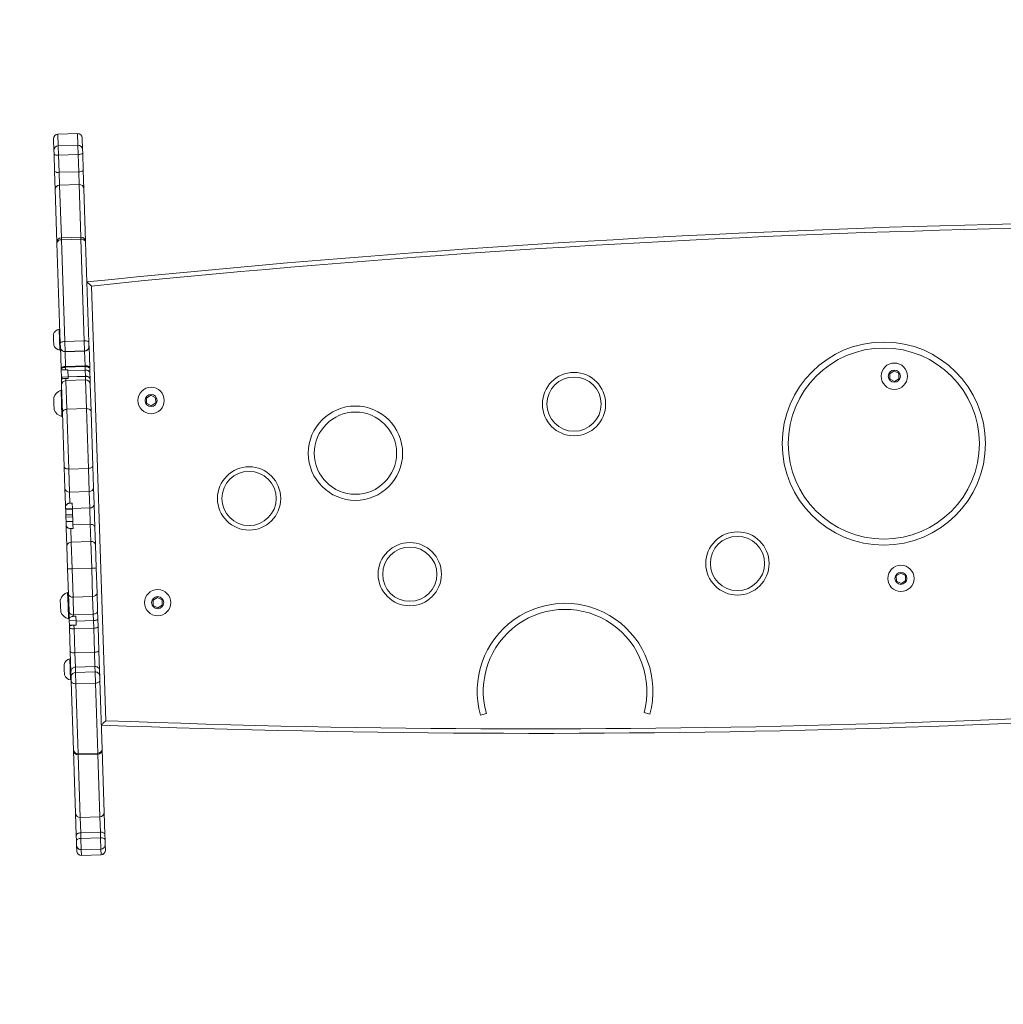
# Model space of a CAD drawing. Header units: millimetres. Extents: x 2943 to 3105, y 1618 to 1828.
# Tile 69 of 81: x 3044.16 to 3044.813, y 1745.315 to 1745.968. Entities that reach past the tile are written whole.
import ezdxf

# ---------------------------------------------------------------- set-up
doc = ezdxf.new("R2010")
doc.units = ezdxf.units.MM
doc.layers.add('1_ urządzenie', color=7, linetype='Continuous', lineweight=0)
doc.layers.add('wymiary', color=7, linetype='Continuous', lineweight=9)
picture_1 = doc.add_image_def('image1.jpg', size_in_pixel=(9921, 7015))

msp = doc.modelspace()

# ---------------------------------------------------------------- linework, layer by layer
at = {"layer": '1_ urządzenie', "linetype": 'Continuous'}
for p, q in [((3044.19834, 1745.8928), (3044.18535, 1745.89238)), ((3044.18535, 1745.89238), (3044.1856, 1745.88453)), ((3044.1986, 1745.88495), (3044.19834, 1745.8928)), ((3044.20144, 1745.8899), (3044.20169, 1745.88213)), ((3044.1827, 1745.88151), (3044.18245, 1745.88928)), ((3044.1856, 1745.88453), (3044.1986, 1745.88495)), ((3044.1856, 1745.88453), (3044.1858, 1745.87846)), ((3044.19879, 1745.87889), (3044.1986, 1745.88495)), ((3044.18278, 1745.87908), (3044.1827, 1745.88151)), ((3044.18315, 1745.86763), (3044.18278, 1745.87908)), ((3044.1858, 1745.87846), (3044.19879, 1745.87889)), ((3044.1858, 1745.87846), (3044.18618, 1745.86702)), ((3044.19917, 1745.86744), (3044.19879, 1745.87889)), ((3044.20169, 1745.88213), (3044.20177, 1745.8797)), ((3044.20177, 1745.8797), (3044.20214, 1745.86826)), ((3044.18355, 1745.85551), (3044.18315, 1745.86763)), ((3044.18618, 1745.86702), (3044.19917, 1745.86744)), ((3044.18618, 1745.86702), (3044.18645, 1745.85853)), ((3044.19945, 1745.85896), (3044.19917, 1745.86744)), ((3044.20214, 1745.86826), (3044.20254, 1745.85613)), ((3044.18645, 1745.85853), (3044.19945, 1745.85896)), ((3044.18645, 1745.85853), (3044.1876, 1745.82352)), ((3044.20059, 1745.82394), (3044.19945, 1745.85896)), ((3044.1847, 1745.82042), (3044.18355, 1745.85551)), ((3044.20254, 1745.85613), (3044.20369, 1745.82104)), ((3044.18471, 1745.81994), (3044.1847, 1745.82042)), ((3044.18688, 1745.75366), (3044.18471, 1745.81994)), ((3044.20059, 1745.82394), (3044.1876, 1745.82352)), ((3044.1876, 1745.82352), (3044.18764, 1745.82232)), ((3044.18764, 1745.82232), (3044.20063, 1745.82274)), ((3044.18764, 1745.82232), (3044.18984, 1745.75476)), ((3044.20063, 1745.82274), (3044.20059, 1745.82394)), ((3044.20283, 1745.75518), (3044.20063, 1745.82274)), ((3044.20369, 1745.82104), (3044.2037, 1745.82056)), ((3044.2037, 1745.82056), (3044.20587, 1745.75428)), ((3044.20765, 1745.79157), (3044.21707, 1745.50307)), ((3044.18229, 1745.75939), (3044.1824, 1745.7559)), ((3044.18657, 1745.76303), (3044.18607, 1745.76302)), ((3044.18607, 1745.76302), (3044.1863, 1745.75602)), ((3044.1824, 1745.7559), (3044.18251, 1745.7524)), ((3044.1863, 1745.75602), (3044.18653, 1745.74903)), ((3044.18696, 1745.75099), (3044.18688, 1745.75366)), ((3044.18984, 1745.75476), (3044.20283, 1745.75518)), ((3044.18984, 1745.75476), (3044.19006, 1745.74809)), ((3044.20305, 1745.74851), (3044.20283, 1745.75518)), ((3044.20587, 1745.75428), (3044.20595, 1745.75161)), ((3044.18653, 1745.74903), (3044.18703, 1745.74904)), ((3044.18697, 1745.75089), (3044.18696, 1745.75099)), ((3044.18742, 1745.73695), (3044.18697, 1745.75089)), ((3044.19006, 1745.74809), (3044.20305, 1745.74851)), ((3044.19006, 1745.748), (3044.20306, 1745.74842)), ((3044.19006, 1745.74809), (3044.19006, 1745.748)), ((3044.19006, 1745.748), (3044.19038, 1745.73824)), ((3044.20306, 1745.74842), (3044.20305, 1745.74851)), ((3044.20337, 1745.73866), (3044.20306, 1745.74842)), ((3044.20595, 1745.75161), (3044.20596, 1745.75151)), ((3044.20596, 1745.75151), (3044.20641, 1745.73757)), ((3044.18744, 1745.73636), (3044.18742, 1745.73695)), ((3044.18745, 1745.73604), (3044.18744, 1745.73636)), ((3044.18745, 1745.73604), (3044.18761, 1745.73116)), ((3044.19038, 1745.73824), (3044.20337, 1745.73866)), ((3044.19038, 1745.73824), (3044.1904, 1745.73763)), ((3044.1904, 1745.73763), (3044.20339, 1745.73806)), ((3044.1904, 1745.73763), (3044.19046, 1745.73585)), ((3044.19196, 1745.7359), (3044.19046, 1745.73585)), ((3044.19196, 1745.7359), (3044.19197, 1745.73541)), ((3044.19197, 1745.73541), (3044.20347, 1745.73579)), ((3044.19211, 1745.73138), (3044.19197, 1745.73541)), ((3044.20339, 1745.73806), (3044.20337, 1745.73866)), ((3044.20347, 1745.73579), (3044.20339, 1745.73806)), ((3044.2036, 1745.73175), (3044.20347, 1745.73579)), ((3044.20641, 1745.73757), (3044.20643, 1745.73698)), ((3044.20643, 1745.73698), (3044.20653, 1745.73393)), ((3044.20653, 1745.73393), (3044.20666, 1745.72998)), ((3044.74027, 1745.73518), (3044.73733, 1745.73335)), ((3044.73733, 1745.73335), (3044.73744, 1745.72989)), ((3044.74333, 1745.73355), (3044.74027, 1745.73518)), ((3044.74344, 1745.73008), (3044.74333, 1745.73355)), ((3044.19211, 1745.73131), (3044.18761, 1745.73116)), ((3044.18763, 1745.73071), (3044.18761, 1745.73116)), ((3044.18767, 1745.72936), (3044.18763, 1745.73071)), ((3044.18768, 1745.72916), (3044.18767, 1745.72936)), ((3044.18779, 1745.72576), (3044.18768, 1745.72916)), ((3044.18831, 1745.73039), (3044.18815, 1745.73043)), ((3044.19214, 1745.73021), (3044.19064, 1745.73016)), ((3044.19064, 1745.73016), (3044.19069, 1745.72879)), ((3044.19069, 1745.72879), (3044.20368, 1745.72921)), ((3044.19069, 1745.72879), (3044.19131, 1745.70976)), ((3044.19211, 1745.73138), (3044.2036, 1745.73175)), ((3044.19211, 1745.73122), (3044.2036, 1745.73159)), ((3044.19211, 1745.73122), (3044.19211, 1745.73138)), ((3044.19211, 1745.73122), (3044.19214, 1745.73021)), ((3044.2036, 1745.73159), (3044.2036, 1745.73175)), ((3044.20368, 1745.72921), (3044.2036, 1745.73159)), ((3044.2043, 1745.71019), (3044.20368, 1745.72921)), ((3044.20666, 1745.72998), (3044.20667, 1745.72978)), ((3044.20667, 1745.72978), (3044.20678, 1745.72638)), ((3044.20678, 1745.72638), (3044.20737, 1745.70831)), ((3044.73744, 1745.72989), (3044.7405, 1745.72825)), ((3044.7405, 1745.72825), (3044.74344, 1745.73008)), ((3044.1879, 1745.72243), (3044.1874, 1745.72241)), ((3044.1874, 1745.72241), (3044.18768, 1745.71367)), ((3044.18838, 1745.70769), (3044.18779, 1745.72576)), ((3044.18255, 1745.7175), (3044.18268, 1745.7135)), ((3044.18268, 1745.7135), (3044.18281, 1745.70951)), ((3044.18768, 1745.71367), (3044.18797, 1745.70492)), ((3044.24704, 1745.71907), (3044.24409, 1745.71724)), ((3044.24409, 1745.71724), (3044.24421, 1745.71378)), ((3044.24421, 1745.71378), (3044.24726, 1745.71215)), ((3044.25009, 1745.71744), (3044.24704, 1745.71907)), ((3044.24726, 1745.71215), (3044.2502, 1745.71398)), ((3044.2502, 1745.71398), (3044.25009, 1745.71744)), ((3044.18956, 1745.67145), (3044.18838, 1745.70769)), ((3044.19131, 1745.70976), (3044.2043, 1745.71019)), ((3044.19131, 1745.70976), (3044.1926, 1745.67014)), ((3044.2056, 1745.67057), (3044.2043, 1745.71019)), ((3044.20737, 1745.70831), (3044.20855, 1745.67207)), ((3044.18797, 1745.70492), (3044.18847, 1745.70494)), ((3044.19002, 1745.65723), (3044.18956, 1745.67145)), ((3044.1926, 1745.67014), (3044.2056, 1745.67057)), ((3044.1926, 1745.67014), (3044.1931, 1745.65485)), ((3044.2061, 1745.65528), (3044.2056, 1745.67057)), ((3044.20855, 1745.67207), (3044.20901, 1745.65785)), ((3044.19038, 1745.64626), (3044.19002, 1745.65723)), ((3044.1931, 1745.65485), (3044.2061, 1745.65528)), ((3044.1931, 1745.65485), (3044.19334, 1745.6475)), ((3044.20646, 1745.64431), (3044.2061, 1745.65528)), ((3044.20901, 1745.65785), (3044.20937, 1745.64689)), ((3044.19047, 1745.64374), (3044.19041, 1745.64546)), ((3044.19047, 1745.64374), (3044.19496, 1745.64389)), ((3044.19048, 1745.64342), (3044.19047, 1745.64374)), ((3044.19048, 1745.64342), (3044.19497, 1745.64357)), ((3044.19048, 1745.64342), (3044.1906, 1745.63964)), ((3044.19484, 1745.64755), (3044.19334, 1745.6475)), ((3044.19496, 1745.64394), (3044.19484, 1745.64755)), ((3044.19496, 1745.64394), (3044.20646, 1745.64431)), ((3044.19496, 1745.64394), (3044.19532, 1745.63306)), ((3044.20681, 1745.63344), (3044.20646, 1745.64431)), ((3044.20937, 1745.64689), (3044.20988, 1745.63139)), ((3044.1906, 1745.63964), (3044.1951, 1745.63978)), ((3044.19064, 1745.63825), (3044.1906, 1745.63964)), ((3044.19064, 1745.63825), (3044.19514, 1745.6384)), ((3044.19074, 1745.63523), (3044.19064, 1745.63825)), ((3044.19524, 1745.63538), (3044.19074, 1745.63523)), ((3044.19074, 1745.63523), (3044.19083, 1745.63245)), ((3044.19083, 1745.63245), (3044.19118, 1745.63175)), ((3044.19089, 1745.63077), (3044.19083, 1745.63245)), ((3044.19126, 1745.61926), (3044.19089, 1745.63077)), ((3044.1954, 1745.63063), (3044.1939, 1745.63058)), ((3044.1939, 1745.63058), (3044.19419, 1745.62158)), ((3044.19532, 1745.63306), (3044.20681, 1745.63344)), ((3044.1954, 1745.63063), (3044.19532, 1745.63306)), ((3044.20718, 1745.622), (3044.20681, 1745.63344)), ((3044.20988, 1745.63139), (3044.21025, 1745.61988)), ((3044.19419, 1745.62158), (3044.20718, 1745.622)), ((3044.20776, 1745.60431), (3044.20718, 1745.622)), ((3044.19177, 1745.60386), (3044.19126, 1745.61926)), ((3044.19419, 1745.62158), (3044.19477, 1745.60388)), ((3044.21025, 1745.61988), (3044.21076, 1745.60448)), ((3044.19231, 1745.58716), (3044.19177, 1745.60386)), ((3044.19477, 1745.60388), (3044.20776, 1745.60431)), ((3044.19477, 1745.60388), (3044.19538, 1745.58513)), ((3044.20837, 1745.58556), (3044.20776, 1745.60431)), ((3044.21076, 1745.60448), (3044.2113, 1745.58778)), ((3044.74466, 1745.60101), (3044.74171, 1745.59918)), ((3044.74171, 1745.59918), (3044.74183, 1745.59572)), ((3044.74183, 1745.59572), (3044.74488, 1745.59409)), ((3044.74771, 1745.59938), (3044.74466, 1745.60101)), ((3044.74488, 1745.59409), (3044.74782, 1745.59592)), ((3044.74782, 1745.59592), (3044.74771, 1745.59938)), ((3044.18693, 1745.58333), (3044.18707, 1745.57934)), ((3044.19228, 1745.58826), (3044.19178, 1745.58824)), ((3044.19178, 1745.58824), (3044.19206, 1745.5795)), ((3044.19269, 1745.57572), (3044.19231, 1745.58716)), ((3044.19538, 1745.58513), (3044.20837, 1745.58556)), ((3044.19538, 1745.58513), (3044.19577, 1745.57335)), ((3044.20876, 1745.57377), (3044.20837, 1745.58556)), ((3044.2113, 1745.58778), (3044.21168, 1745.57634)), ((3044.25142, 1745.5849), (3044.24848, 1745.58307)), ((3044.24848, 1745.58307), (3044.24859, 1745.57961)), ((3044.25447, 1745.58327), (3044.25142, 1745.5849)), ((3044.25459, 1745.57981), (3044.25447, 1745.58327)), ((3044.18707, 1745.57934), (3044.1872, 1745.57534)), ((3044.19206, 1745.5795), (3044.19235, 1745.57075)), ((3044.21168, 1745.57634), (3044.21168, 1745.57617)), ((3044.21168, 1745.57617), (3044.21186, 1745.57059)), ((3044.24859, 1745.57961), (3044.25164, 1745.57798)), ((3044.25164, 1745.57798), (3044.25459, 1745.57981)), ((3044.19235, 1745.57075), (3044.19285, 1745.57077)), ((3044.19269, 1745.57555), (3044.19269, 1745.57572)), ((3044.19283, 1745.57125), (3044.19269, 1745.57555)), ((3044.19283, 1745.57125), (3044.19289, 1745.56948)), ((3044.19289, 1745.56948), (3044.19739, 1745.56962)), ((3044.19289, 1745.56945), (3044.19739, 1745.5696)), ((3044.19289, 1745.56948), (3044.19289, 1745.56945)), ((3044.19577, 1745.57335), (3044.20876, 1745.57377)), ((3044.19577, 1745.57334), (3044.20876, 1745.57377)), ((3044.19577, 1745.57335), (3044.19577, 1745.57334)), ((3044.19577, 1745.57334), (3044.1958, 1745.57241)), ((3044.1973, 1745.57246), (3044.1958, 1745.57241)), ((3044.1973, 1745.57246), (3044.1974, 1745.56912)), ((3044.1974, 1745.56912), (3044.2089, 1745.5695)), ((3044.20876, 1745.57377), (3044.20876, 1745.57377)), ((3044.2089, 1745.5695), (3044.20876, 1745.57377)), ((3044.20906, 1745.56451), (3044.2089, 1745.5695)), ((3044.21186, 1745.57059), (3044.21203, 1745.56544)), ((3044.19299, 1745.56643), (3044.19289, 1745.56945)), ((3044.19299, 1745.56643), (3044.19584, 1745.56652)), ((3044.19301, 1745.56581), (3044.19299, 1745.56643)), ((3044.19304, 1745.56482), (3044.19301, 1745.56581)), ((3044.19356, 1745.5491), (3044.19304, 1745.56482)), ((3044.19599, 1745.56653), (3044.19749, 1745.56658)), ((3044.19599, 1745.56653), (3044.19607, 1745.56408)), ((3044.19607, 1745.56408), (3044.20906, 1745.56451)), ((3044.19607, 1745.56408), (3044.19659, 1745.54806)), ((3044.19749, 1745.56658), (3044.1974, 1745.56912)), ((3044.20958, 1745.54848), (3044.20906, 1745.56451)), ((3044.21203, 1745.56544), (3044.21255, 1745.54972)), ((3044.19372, 1745.54415), (3044.19322, 1745.54414)), ((3044.19322, 1745.54414), (3044.19345, 1745.53714)), ((3044.194, 1745.53564), (3044.19356, 1745.5491)), ((3044.19659, 1745.54806), (3044.20958, 1745.54848)), ((3044.19659, 1745.54806), (3044.1969, 1745.53864)), ((3044.20989, 1745.53907), (3044.20958, 1745.54848)), ((3044.21255, 1745.54972), (3044.21299, 1745.53626)), ((3044.18943, 1745.54051), (3044.18955, 1745.53701)), ((3044.18955, 1745.53701), (3044.18966, 1745.53351)), ((3044.19345, 1745.53714), (3044.19367, 1745.53014)), ((3044.1969, 1745.53864), (3044.20989, 1745.53907)), ((3044.1969, 1745.53864), (3044.19701, 1745.5351)), ((3044.21001, 1745.53553), (3044.20989, 1745.53907)), ((3044.19411, 1745.53215), (3044.194, 1745.53564)), ((3044.19421, 1745.52917), (3044.19411, 1745.53215)), ((3044.19701, 1745.5351), (3044.21001, 1745.53553)), ((3044.19701, 1745.5351), (3044.19726, 1745.52764)), ((3044.21025, 1745.52807), (3044.21001, 1745.53553)), ((3044.21299, 1745.53626), (3044.2131, 1745.53277)), ((3044.2131, 1745.53277), (3044.2132, 1745.52979)), ((3044.19367, 1745.53014), (3044.19417, 1745.53016)), ((3044.19569, 1745.48366), (3044.19421, 1745.52917)), ((3044.19726, 1745.52764), (3044.21025, 1745.52807)), ((3044.19726, 1745.52764), (3044.19877, 1745.48122)), ((3044.21177, 1745.48165), (3044.21025, 1745.52807)), ((3044.2132, 1745.52979), (3044.21468, 1745.48428)), ((3044.46965, 1745.50791), (3044.4658, 1745.50682)), ((3044.57815, 1745.50742), (3044.57429, 1745.50847)), ((3044.1957, 1745.48336), (3044.19569, 1745.48366)), ((3044.19706, 1745.44166), (3044.1957, 1745.48336)), ((3044.19877, 1745.48122), (3044.21177, 1745.48165)), ((3044.19877, 1745.48122), (3044.1988, 1745.48046)), ((3044.1988, 1745.48046), (3044.21179, 1745.48088)), ((3044.1988, 1745.48046), (3044.20016, 1745.43889)), ((3044.21179, 1745.48088), (3044.21177, 1745.48165)), ((3044.21315, 1745.43931), (3044.21179, 1745.48088)), ((3044.21468, 1745.48428), (3044.21469, 1745.48398)), ((3044.21469, 1745.48398), (3044.21605, 1745.44228)), ((3044.19754, 1745.42708), (3044.19706, 1745.44166)), ((3044.20016, 1745.43889), (3044.21315, 1745.43931)), ((3044.20016, 1745.43889), (3044.20049, 1745.42868)), ((3044.21348, 1745.42911), (3044.21315, 1745.43931)), ((3044.21605, 1745.44228), (3044.21653, 1745.4277)), ((3044.19766, 1745.42339), (3044.19754, 1745.42708)), ((3044.20049, 1745.42868), (3044.21348, 1745.42911)), ((3044.20049, 1745.42868), (3044.20061, 1745.42499)), ((3044.2136, 1745.42542), (3044.21348, 1745.42911)), ((3044.21653, 1745.4277), (3044.21665, 1745.42401)), ((3044.19776, 1745.42039), (3044.19766, 1745.42339)), ((3044.19788, 1745.41664), (3044.19776, 1745.42039)), ((3044.20061, 1745.42499), (3044.2136, 1745.42542)), ((3044.20061, 1745.42499), (3044.20086, 1745.4175)), ((3044.21385, 1745.41792), (3044.2136, 1745.42542)), ((3044.21665, 1745.42401), (3044.21675, 1745.42101)), ((3044.21675, 1745.42101), (3044.21687, 1745.41726)), ((3044.20086, 1745.4175), (3044.21385, 1745.41792)), ((3044.20086, 1745.4175), (3044.20098, 1745.41374)), ((3044.20098, 1745.41374), (3044.21397, 1745.41417)), ((3044.20098, 1745.41373), (3044.21397, 1745.41416)), ((3044.20098, 1745.41374), (3044.20098, 1745.41373)), ((3044.21397, 1745.41417), (3044.21385, 1745.41792)), ((3044.21397, 1745.41416), (3044.21397, 1745.41417))]:
    msp.add_line(p, q, dxfattribs=at)
at = {"layer": '1_ urządzenie', "linetype": 'Continuous', "flags": 128}
for points in [[(3044.18984, 1745.75476), (3044.18926, 1745.75472), (3044.1887, 1745.75464), (3044.18818, 1745.75453), (3044.18773, 1745.75439), (3044.18736, 1745.75423), (3044.18709, 1745.75405), (3044.18693, 1745.75385), (3044.18688, 1745.75366)], [(3044.20587, 1745.75428), (3044.2058, 1745.75447), (3044.20563, 1745.75465), (3044.20534, 1745.75482), (3044.20496, 1745.75496), (3044.20451, 1745.75507), (3044.20398, 1745.75514), (3044.20342, 1745.75518), (3044.20283, 1745.75518)], [(3044.19038, 1745.73824), (3044.1898, 1745.7382), (3044.18924, 1745.73811), (3044.18872, 1745.73799), (3044.18827, 1745.73782), (3044.18791, 1745.73763), (3044.18763, 1745.73742), (3044.18747, 1745.73719), (3044.18742, 1745.73695)], [(3044.20641, 1745.73757), (3044.20635, 1745.7378), (3044.20617, 1745.73802), (3044.20588, 1745.73822), (3044.20551, 1745.73839), (3044.20505, 1745.73852), (3044.20452, 1745.73861), (3044.20396, 1745.73866), (3044.20337, 1745.73866)], [(3044.20667, 1745.72978), (3044.2066, 1745.73015), (3044.20641, 1745.7305), (3044.20613, 1745.73082), (3044.20574, 1745.7311), (3044.20528, 1745.73132), (3044.20476, 1745.73148), (3044.20419, 1745.73157), (3044.2036, 1745.73159)], [(3044.18838, 1745.70769), (3044.18842, 1745.70807), (3044.18858, 1745.70845), (3044.18885, 1745.7088), (3044.18921, 1745.70911), (3044.18966, 1745.70937), (3044.19017, 1745.70957), (3044.19073, 1745.7097), (3044.19131, 1745.70976)], [(3044.20737, 1745.70831), (3044.2073, 1745.70869), (3044.20711, 1745.70906), (3044.20683, 1745.70939), (3044.20644, 1745.70968), (3044.20598, 1745.70991), (3044.20546, 1745.71007), (3044.20489, 1745.71017), (3044.2043, 1745.71019)], [(3044.18956, 1745.67145), (3044.18963, 1745.67117), (3044.18981, 1745.67092), (3044.19009, 1745.67068), (3044.19047, 1745.67048), (3044.19093, 1745.67032), (3044.19145, 1745.67021), (3044.19202, 1745.67015), (3044.1926, 1745.67014)], [(3044.20855, 1745.67207), (3044.2085, 1745.67179), (3044.20834, 1745.67152), (3044.20807, 1745.67127), (3044.2077, 1745.67105), (3044.20726, 1745.67086), (3044.20674, 1745.67071), (3044.20618, 1745.67061), (3044.2056, 1745.67057)], [(3044.2089, 1745.5695), (3044.20948, 1745.56954), (3044.21004, 1745.56961), (3044.21056, 1745.56972), (3044.21101, 1745.56986), (3044.21138, 1745.57002), (3044.21165, 1745.5702), (3044.21181, 1745.57039), (3044.21186, 1745.57059)], [(3044.19356, 1745.5491), (3044.19362, 1745.54888), (3044.1938, 1745.54867), (3044.19408, 1745.54848), (3044.19446, 1745.54832), (3044.19492, 1745.5482), (3044.19544, 1745.54811), (3044.19601, 1745.54806), (3044.19659, 1745.54806)], [(3044.20958, 1745.54848), (3044.21017, 1745.54852), (3044.21073, 1745.54861), (3044.21124, 1745.54873), (3044.21169, 1745.54889), (3044.21206, 1745.54907), (3044.21233, 1745.54928), (3044.2125, 1745.54949), (3044.21255, 1745.54972)], [(3044.19421, 1745.52917), (3044.19427, 1745.52885), (3044.19446, 1745.52855), (3044.19474, 1745.52828), (3044.19512, 1745.52805), (3044.19558, 1745.52786), (3044.19611, 1745.52773), (3044.19667, 1745.52765), (3044.19726, 1745.52764)], [(3044.21025, 1745.52807), (3044.21084, 1745.52812), (3044.21139, 1745.52823), (3044.21191, 1745.52839), (3044.21236, 1745.52861), (3044.21272, 1745.52887), (3044.21299, 1745.52916), (3044.21315, 1745.52947), (3044.2132, 1745.52979)], [(3044.19754, 1745.42708), (3044.19759, 1745.42738), (3044.19775, 1745.42766), (3044.19802, 1745.42793), (3044.19838, 1745.42817), (3044.19883, 1745.42838), (3044.19935, 1745.42853), (3044.19991, 1745.42864), (3044.20049, 1745.42868)], [(3044.21348, 1745.42911), (3044.21407, 1745.4291), (3044.21463, 1745.42903), (3044.21516, 1745.42891), (3044.21562, 1745.42874), (3044.216, 1745.42852), (3044.21628, 1745.42827), (3044.21646, 1745.42799), (3044.21653, 1745.4277)], [(3044.19766, 1745.42339), (3044.19771, 1745.42368), (3044.19787, 1745.42397), (3044.19814, 1745.42424), (3044.1985, 1745.42448), (3044.19895, 1745.42468), (3044.19947, 1745.42484), (3044.20003, 1745.42494), (3044.20061, 1745.42499)], [(3044.2136, 1745.42542), (3044.21419, 1745.42541), (3044.21475, 1745.42534), (3044.21528, 1745.42522), (3044.21574, 1745.42504), (3044.21612, 1745.42483), (3044.2164, 1745.42458), (3044.21658, 1745.4243), (3044.21665, 1745.42401)]]:
    msp.add_lwpolyline(points, dxfattribs=at)
at = {"layer": '1_ urządzenie', "linetype": 'Continuous'}
for centre, radius in [((3044.73342, 1745.687), 0.06741), ((3044.73342, 1745.687), 0.06341), ((3044.74039, 1745.73172), 0.00875), ((3044.52782, 1745.71319), 0.021), ((3044.74039, 1745.73172), 0.004), ((3044.52782, 1745.71319), 0.018), ((3044.24715, 1745.71561), 0.00875), ((3044.24715, 1745.71561), 0.004), ((3044.38278, 1745.68063), 0.0313), ((3044.38278, 1745.68063), 0.0273), ((3044.3122, 1745.65058), 0.021), ((3044.3122, 1745.65058), 0.018), ((3044.63628, 1745.60744), 0.021), ((3044.63628, 1745.60744), 0.018), ((3044.41885, 1745.60034), 0.021), ((3044.41885, 1745.60034), 0.018), ((3044.74477, 1745.59755), 0.00875), ((3044.74477, 1745.59755), 0.004), ((3044.25153, 1745.58144), 0.00875), ((3044.25153, 1745.58144), 0.004)]:
    msp.add_circle(centre, radius, dxfattribs=at)
for centre, radius, start, end in [((3044.18545, 1745.88938), 0.003, 91.87039, 181.87039), ((3044.19844, 1745.8898), 0.003, 1.87039, 91.87039), ((3044.18566, 1745.88157), 0.00296, 91.16122, 181.14348), ((3044.19873, 1745.88199), 0.00296, 2.59682, 92.57892), ((3044.18497, 1745.88212), 0.00375, 234.17028, 282.74632), ((3044.19938, 1745.88259), 0.00375, 260.99442, 309.57107), ((3044.18535, 1745.87067), 0.00375, 234.17105, 282.74555), ((3044.19976, 1745.87114), 0.00375, 260.99518, 309.5703), ((3044.18651, 1745.85557), 0.00296, 91.13162, 181.11265), ((3044.19958, 1745.856), 0.00296, 2.62765, 92.60851), ((3044.98352, 1738.28656), 7.548, 87.817295, 95.923492), ((3044.98352, 1738.28656), 7.545, 87.838519, 95.902268), ((3044.18769, 1745.82052), 0.003, 91.87039, 181.87039), ((3044.18741, 1745.81961), 0.00272, 85.16064, 173.02229), ((3044.20069, 1745.82094), 0.003, 1.87039, 91.87039), ((3044.20103, 1745.82006), 0.00272, 10.71789, 98.57966), ((3044.18731, 1745.75794), 0.00523, 103.68228, 163.87039), ((3044.18743, 1745.75417), 0.00523, 199.87039, 260.05851), ((3044.18996, 1745.75109), 0.003, 181.88341, 271.88357), ((3044.20296, 1745.75151), 0.003, 271.85789, 1.85785), ((3044.18924, 1745.72913), 0.00156, 126.53634, 178.88078), ((3044.19075, 1745.72582), 0.00297, 91.212, 181.19704), ((3044.20381, 1745.72625), 0.00297, 2.54326, 92.52814), ((3044.1895, 1745.71549), 0.00723, 106.93279, 163.87039), ((3044.18962, 1745.71197), 0.00723, 199.87039, 256.80799), ((3044.19277, 1745.65761), 0.00278, 187.89674, 276.83623), ((3044.20625, 1745.65805), 0.00278, 266.9051, 355.84462), ((3044.19244, 1745.64633), 0.00206, 181.90128, 196.29658), ((3044.2066, 1745.64709), 0.00278, 266.93218, 355.88433), ((3044.20761, 1745.61934), 0.0027, 11.64869, 99.09028), ((3044.19394, 1745.61889), 0.0027, 84.65004, 172.09148), ((3044.19302, 1745.63442), 0.03059, 267.65103, 273.2746), ((3044.20751, 1745.63489), 0.03059, 270.46617, 276.08983), ((3044.19388, 1745.58132), 0.00723, 106.93279, 163.87039), ((3044.19492, 1745.58777), 0.00268, 193.21653, 279.88396), ((3044.20866, 1745.58822), 0.00268, 263.85727, 350.52489), ((3044.52189, 1745.52271), 0.0583, 344.79357, 195.81868), ((3044.52189, 1745.52271), 0.0543, 344.79357, 195.81868), ((3044.194, 1745.5778), 0.00723, 199.87039, 256.80799), ((3044.19445, 1745.53906), 0.00523, 103.68228, 163.87039), ((3044.50164, 1753.04271), 7.545, 267.838519, 275.902268), ((3044.19458, 1745.53529), 0.00523, 199.87039, 260.05851), ((3044.50164, 1753.04271), 7.548, 267.817295, 275.923492), ((3044.19847, 1745.48401), 0.0028, 187.01159, 276.22148), ((3044.1987, 1745.48346), 0.003, 181.87039, 271.87039), ((3044.21189, 1745.48444), 0.0028, 267.51987, 356.72976), ((3044.21169, 1745.48388), 0.003, 271.87039, 1.87039), ((3044.2, 1745.44182), 0.00294, 183.1792, 273.1224), ((3044.21312, 1745.44225), 0.00294, 270.61903, 0.56209), ((3044.20075, 1745.42049), 0.003, 181.93014, 271.93058), ((3044.21375, 1745.42092), 0.003, 271.81087, 1.81112), ((3044.20088, 1745.41674), 0.003, 181.93043, 271.93001), ((3044.20088, 1745.41673), 0.003, 181.87039, 271.87039), ((3044.21388, 1745.41716), 0.003, 271.81144, 1.81084), ((3044.21387, 1745.41715), 0.003, 271.87039, 1.87039)]:
    msp.add_arc(centre, radius, start, end, dxfattribs=at)
for centre, start_param, end_param in [((3044.19067, 1745.72946), 2.545541, 3.141593), ((3044.20366, 1745.72988), 0, 1.570796)]:
    msp.add_ellipse(centre, major_axis=(0.003, 0.0001), ratio=0.62531, start_param=start_param, end_param=end_param, dxfattribs=at)
for points, knots in [([(3044.20456, 1745.79426), (3044.20458, 1745.79424), (3044.20463, 1745.7942), (3044.205, 1745.79388), (3044.20566, 1745.7933), (3044.2066, 1745.79249), (3044.20731, 1745.79186), (3044.20765, 1745.79157), (3044.20765, 1745.79157)], [0, 0, 0, 0, 0.1459009, 0.2911845, 0.4912681, 0.7603323, 0.9980338, 1, 1, 1, 1]), ([(3044.19006, 1745.748), (3044.18972, 1745.74802), (3044.18905, 1745.74806), (3044.18813, 1745.74855), (3044.18743, 1745.74929), (3044.18706, 1745.7501), (3044.18698, 1745.75065), (3044.18697, 1745.75087), (3044.18697, 1745.75089)], [0, 0, 0, 0, 0.214652, 0.429306, 0.643967, 0.858645, 0.985167, 1, 1, 1, 1]), ([(3044.20596, 1745.75151), (3044.20596, 1745.75149), (3044.20596, 1745.75127), (3044.20591, 1745.75071), (3044.2056, 1745.74988), (3044.20494, 1745.7491), (3044.20406, 1745.74855), (3044.20339, 1745.74847), (3044.20306, 1745.74842)], [0, 0, 0, 0, 0.014833, 0.141356, 0.35604, 0.570703, 0.785358, 1, 1, 1, 1]), ([(3044.1904, 1745.73763), (3044.19006, 1745.73761), (3044.18939, 1745.73756), (3044.1885, 1745.73733), (3044.18783, 1745.73701), (3044.18751, 1745.73668), (3044.18744, 1745.73646), (3044.18744, 1745.73638), (3044.18744, 1745.73636)], [0, 0, 0, 0, 0.214666, 0.429334, 0.643991, 0.858663, 0.977587, 1, 1, 1, 1]), ([(3044.19046, 1745.73585), (3044.19025, 1745.73585), (3044.18977, 1745.73584), (3044.18899, 1745.73585), (3044.18824, 1745.73589), (3044.18764, 1745.73596), (3044.18746, 1745.73601), (3044.18745, 1745.73604), (3044.18745, 1745.73604)], [0, 0, 0, 0, 0.121624, 0.274613, 0.492539, 0.71557, 0.981337, 1, 1, 1, 1]), ([(3044.20643, 1745.73698), (3044.20643, 1745.737), (3044.20642, 1745.73708), (3044.20634, 1745.7373), (3044.206, 1745.7376), (3044.20531, 1745.73788), (3044.20441, 1745.73805), (3044.20373, 1745.73806), (3044.20339, 1745.73806)], [0, 0, 0, 0, 0.022413, 0.141338, 0.356008, 0.570674, 0.785344, 1, 1, 1, 1]), ([(3044.20653, 1745.73393), (3044.20653, 1745.73394), (3044.20652, 1745.73408), (3044.20645, 1745.73444), (3044.20609, 1745.73497), (3044.20539, 1745.73545), (3044.20448, 1745.73576), (3044.20381, 1745.73578), (3044.20347, 1745.73579)], [0, 0, 0, 0, 0.007821, 0.142051, 0.356815, 0.57131, 0.785655, 1, 1, 1, 1]), ([(3044.18815, 1745.73043), (3044.18798, 1745.73048), (3044.18768, 1745.73058), (3044.18764, 1745.73067), (3044.18763, 1745.73071)], [0, 0, 0, 0, 0.582853, 1, 1, 1, 1]), ([(3044.19064, 1745.73016), (3044.19046, 1745.73016), (3044.19004, 1745.73015), (3044.1893, 1745.73021), (3044.18872, 1745.7303), (3044.1884, 1745.73037), (3044.18831, 1745.73039)], [0, 0, 0, 0, 0.174431, 0.40782, 0.82096, 1, 1, 1, 1]), ([(3044.19041, 1745.64546), (3044.19041, 1745.64548), (3044.19041, 1745.64558), (3044.19044, 1745.64568), (3044.19046, 1745.64575)], [0, 0, 0, 0, 0.22867, 1, 1, 1, 1]), ([(3044.19046, 1745.64575), (3044.19062, 1745.64606), (3044.19083, 1745.64645), (3044.19159, 1745.64699), (3044.19207, 1745.64724), (3044.19261, 1745.64741), (3044.193, 1745.64748), (3044.19326, 1745.6475), (3044.19334, 1745.6475)], [0, 0, 0, 0, 0.516124, 0.667069, 0.834409, 0.900042, 0.96639, 1, 1, 1, 1]), ([(3044.19089, 1745.63077), (3044.19089, 1745.63079), (3044.19089, 1745.63094), (3044.19093, 1745.63128), (3044.19109, 1745.63158), (3044.19118, 1745.63175)], [0, 0, 0, 0, 0.046845, 0.474365, 1, 1, 1, 1]), ([(3044.19118, 1745.63175), (3044.19135, 1745.63157), (3044.19161, 1745.63129), (3044.19224, 1745.63092), (3044.19282, 1745.63069), (3044.19344, 1745.63059), (3044.19375, 1745.63058), (3044.1939, 1745.63058)], [0, 0, 0, 0, 0.374877, 0.56975, 0.814411, 0.911987, 1, 1, 1, 1]), ([(3044.20988, 1745.63139), (3044.20988, 1745.63141), (3044.20987, 1745.63156), (3044.20979, 1745.63196), (3044.20943, 1745.63254), (3044.20873, 1745.63306), (3044.20782, 1745.6334), (3044.20715, 1745.63343), (3044.20681, 1745.63344)], [0, 0, 0, 0, 0.013961, 0.14137, 0.356057, 0.570718, 0.78536, 1, 1, 1, 1]), ([(3044.20876, 1745.57377), (3044.20908, 1745.5738), (3044.20971, 1745.57387), (3044.21055, 1745.57428), (3044.21121, 1745.57486), (3044.21161, 1745.57557), (3044.21168, 1745.57609), (3044.21168, 1745.57634), (3044.21168, 1745.57634)], [0, 0, 0, 0, 0.194106, 0.387991, 0.587923, 0.802364, 0.997375, 1, 1, 1, 1]), ([(3044.20876, 1745.57377), (3044.20908, 1745.5738), (3044.20972, 1745.57387), (3044.21056, 1745.57427), (3044.21123, 1745.57484), (3044.21161, 1745.5755), (3044.21169, 1745.57596), (3044.21168, 1745.57617), (3044.21168, 1745.57617)], [0, 0, 0, 0, 0.197803, 0.395367, 0.599655, 0.817284, 0.997059, 1, 1, 1, 1]), ([(3044.19269, 1745.57572), (3044.19269, 1745.57572), (3044.1927, 1745.57547), (3044.19281, 1745.57496), (3044.19325, 1745.57427), (3044.19395, 1745.57373), (3044.19481, 1745.57339), (3044.19545, 1745.57336), (3044.19577, 1745.57335)], [0, 0, 0, 0, 0.002625, 0.197634, 0.412073, 0.612012, 0.805896, 1, 1, 1, 1]), ([(3044.19269, 1745.57555), (3044.19269, 1745.57555), (3044.1927, 1745.57534), (3044.1928, 1745.57489), (3044.19323, 1745.57425), (3044.19393, 1745.57373), (3044.1948, 1745.57338), (3044.19544, 1745.57336), (3044.19577, 1745.57334)], [0, 0, 0, 0, 0.002941, 0.182713, 0.400339, 0.604625, 0.802187, 1, 1, 1, 1]), ([(3044.1958, 1745.57241), (3044.19572, 1745.57241), (3044.19551, 1745.5724), (3044.19506, 1745.57234), (3044.19432, 1745.57217), (3044.1935, 1745.57186), (3044.19292, 1745.57153), (3044.19286, 1745.57133), (3044.19283, 1745.57125)], [0, 0, 0, 0, 0.038544, 0.104407, 0.230916, 0.5064484, 0.8175881, 1, 1, 1, 1]), ([(3044.19599, 1745.56653), (3044.19569, 1745.56652), (3044.19508, 1745.56648), (3044.19427, 1745.56636), (3044.1936, 1745.5662), (3044.19311, 1745.56601), (3044.19304, 1745.56588), (3044.19301, 1745.56581)], [0, 0, 0, 0, 0.179435, 0.358471, 0.547719, 0.762253, 1, 1, 1, 1]), ([(3044.19304, 1745.56482), (3044.19304, 1745.56482), (3044.19305, 1745.56476), (3044.19312, 1745.5646), (3044.19347, 1745.56438), (3044.19416, 1745.56419), (3044.19506, 1745.56408), (3044.19573, 1745.56408), (3044.19607, 1745.56408)], [0, 0, 0, 0, 0.006997, 0.142308, 0.357035, 0.571453, 0.785726, 1, 1, 1, 1]), ([(3044.20906, 1745.56451), (3044.2094, 1745.56453), (3044.21007, 1745.56457), (3044.21096, 1745.56474), (3044.21164, 1745.56498), (3044.21197, 1745.56522), (3044.21203, 1745.56538), (3044.21203, 1745.56544), (3044.21203, 1745.56544)], [0, 0, 0, 0, 0.214275, 0.428551, 0.642962, 0.857691, 0.993003, 1, 1, 1, 1]), ([(3044.194, 1745.53564), (3044.19399, 1745.53568), (3044.19399, 1745.5359), (3044.19405, 1745.53644), (3044.19435, 1745.53723), (3044.19501, 1745.53798), (3044.19589, 1745.53851), (3044.19656, 1745.5386), (3044.1969, 1745.53864)], [0, 0, 0, 0, 0.025895, 0.141341, 0.356007, 0.57067, 0.785337, 1, 1, 1, 1]), ([(3044.20989, 1745.53907), (3044.21023, 1745.53905), (3044.21091, 1745.539), (3044.21182, 1745.53853), (3044.21253, 1745.53782), (3044.21288, 1745.53705), (3044.21297, 1745.53652), (3044.21298, 1745.5363), (3044.21299, 1745.53626)], [0, 0, 0, 0, 0.214666, 0.429324, 0.643989, 0.858657, 0.974105, 1, 1, 1, 1]), ([(3044.19411, 1745.53215), (3044.19411, 1745.53218), (3044.1941, 1745.53239), (3044.19416, 1745.53292), (3044.19447, 1745.53371), (3044.19512, 1745.53445), (3044.19601, 1745.53497), (3044.19668, 1745.53506), (3044.19701, 1745.5351)], [0, 0, 0, 0, 0.018635, 0.141321, 0.35599, 0.570659, 0.785331, 1, 1, 1, 1]), ([(3044.21001, 1745.53553), (3044.21035, 1745.53551), (3044.21102, 1745.53547), (3044.21194, 1745.535), (3044.21264, 1745.5343), (3044.213, 1745.53353), (3044.21309, 1745.53301), (3044.2131, 1745.5328), (3044.2131, 1745.53277)], [0, 0, 0, 0, 0.214671, 0.429334, 0.644005, 0.858677, 0.981365, 1, 1, 1, 1]), ([(3044.21707, 1745.50307), (3044.21707, 1745.50307), (3044.21675, 1745.50275), (3044.21608, 1745.50208), (3044.2152, 1745.5012), (3044.21458, 1745.50059), (3044.21423, 1745.50024), (3044.21419, 1745.5002), (3044.21416, 1745.50018)], [0, 0, 0, 0, 0.0019662, 0.2396677, 0.5087319, 0.7088155, 0.8540991, 1, 1, 1, 1])]:
    msp.add_open_spline(points, degree=3, knots=knots, dxfattribs=at)

# ---------------------------------------------------------------- pictures from other files: only their frames are drawn
at = {"layer": 'wymiary'}
image = msp.add_image(picture_1, insert=(3104.88971, 1618.26047), size_in_units=(209.9945, 148.48417), rotation=90, dxfattribs=dict(at, fade=54))
image.dxf.flags = 7

doc.saveas('drawing.dxf')
